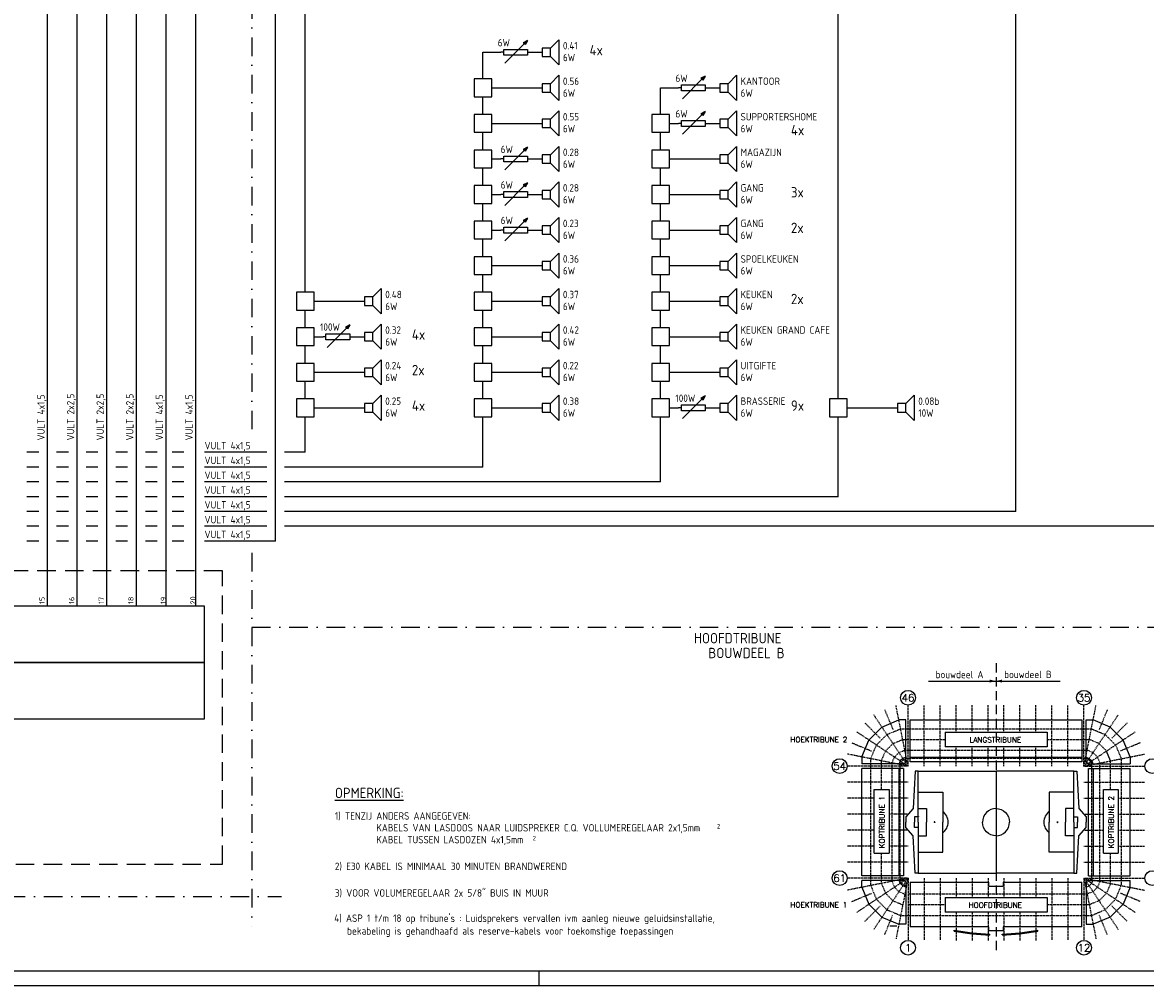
# Model space of a CAD drawing. Extents: x 0 to 1189, y 0 to 841.
# Tile 5 of 12: x 594 to 974, y 0 to 325. Entities that reach past the tile are written whole.
import ezdxf
from ezdxf.enums import TextEntityAlignment as Align

# ---------------------------------------------------------------- set-up
doc = ezdxf.new("R2010")
doc.units = 0
doc.header["$LTSCALE"] = 25
for name, pattern in [('DASHDOT2', [0.5, 0.25, -0.125, 0, -0.125]), ('DASHED', [3, 1.8, -1.2]), ('HIDDEN', [0.375, 0.25, -0.125]), ('HIDDEN2', [0.1875, 0.125, -0.0625])]:
    doc.linetypes.add(name, pattern=pattern)
doc.layers.get('0').update_dxf_attribs({"linetype": 'CONTINUOUS'})
for name, color, linetype in [('E--L$2A-_KADER', 7, 'CONTINUOUS'), ('E--L6112_CEN-LSP', 3, 'CONTINUOUS'), ('E--L6412_OPROEP24V', 3, 'CONTINUOUS'), ('KAST', 1, 'HIDDEN'), ('KODERING', 2, 'CONTINUOUS'), ('SYMBOLS', 3, 'CONTINUOUS'), ('SYMBOOL', 3, 'CONTINUOUS'), ('SYMBOOL-025', 2, 'CONTINUOUS')]:
    doc.layers.add(name, color=color, linetype=linetype)
doc.styles.add('ISO', font='isocp.shx')
doc.styles.get("Standard").update_dxf_attribs({"font": 'isocp2.shx'})
doc.styles.add('VAR', font='ROMANS')

# ---------------------------------------------------------------- blocks, each defined once
blk = doc.blocks.new('A0')
at = {"layer": 'E--L$2A-_KADER', "color": 4}
blk.add_line((25, 5), (1184, 5), dxfattribs=at)
at = {"layer": 'E--L$2A-_KADER', "color": 2}
for p, q in [((769, 0), (769, 5)), ((0, 0), (1189, 0))]:
    blk.add_line(p, q, dxfattribs=at)
blk = doc.blocks.new('B9090700')
at = {"layer": 'E--L6412_OPROEP24V'}
for points in [[(0, 0.707107), (1.414214, 2.121321), (1.414214, -2.121321), (0, -0.707107)], [(0, 0.707107), (-1.414214, 0.707107), (-1.414214, -0.707107), (0, -0.707107), (0, 0.707107)]]:
    blk.add_lwpolyline(points, dxfattribs=at)
blk = doc.blocks.new('0401030')
at = {"layer": 'SYMBOOL'}
for points in [[(0, -1), (0, 0)], [(0, -9), (0, -10)]]:
    blk.add_lwpolyline(points, dxfattribs=at)
blk.add_lwpolyline([(1, -1), (-1, -1), (-1, -9), (1, -9)], close=True, dxfattribs=at)
at = {"layer": 'SYMBOOL-025'}
for p, q in [((3.12, -1.88), (-3.65, -8.65)), ((3.22, -1.78), (3.69, -1.31))]:
    blk.add_line(p, q, dxfattribs=at)
for points in [[(4, -1), (2.62, -1.75), (3.12, -1.88)], [(3.69, -1.31), (2.97, -1.71), (3.22, -1.78)], [(4, -1), (3.25, -2.38), (3.12, -1.88)], [(3.69, -1.31), (3.29, -2.03), (3.22, -1.78)]]:
    blk.add_lwpolyline(points, dxfattribs=at)
at = {"layer": 'KODERING'}
for tag, p in [('WEERSTANDSWAARDE', (3.5, -8.25)), ('KODE', (3.5, -5.75))]:
    blk.add_attdef(tag, p, '', height=1.8, dxfattribs=at)
blk.add_attdef('AANSLUITKLEM-ONDER', text='', height=1.8, dxfattribs=at).set_placement((-1, -11.75), align=Align.RIGHT)
at = {"layer": 'KODERING', "flags": 1}
for tag, p in [('TYPE', (3.5, -11.75)), ('FABRIKANT', (3.5, -10.25))]:
    blk.add_attdef(tag, p, '', height=1.2, dxfattribs=at)

msp = doc.modelspace()

# ---------------------------------------------------------------- linework, layer by layer
at = {"color": 1, "linetype": 'DASHDOT2'}
for p, q in [((672, 824), (672, 186)), ((672, 146), (672, 20)), ((672, 121), (1146, 121)), ((59.97, 30), (682, 30))]:
    msp.add_line(p, q, dxfattribs=at)
at = {"linetype": 'HIDDEN2'}
msp.add_line((923.33, 108.79), (923.33, 11.55), dxfattribs=at)
msp.add_line((900.49, 102.76), (944.88, 102.76))
at = {"color": 7, "linetype": 'DASHED', "ltscale": 0.005}
for p, q in [((893.55, 74.05), (881.89, 91.5)), ((885.67, 93.06), (888.42, 86.43)), ((893.55, 74.05), (889.46, 94.63)), ((893.55, 74.05), (893.55, 94.63)), ((898.95, 74.05), (898.95, 94.63)), ((904.35, 74.05), (904.35, 94.63)), ((909.75, 85.55), (909.75, 94.63)), ((915.15, 85.55), (915.15, 94.63)), ((920.55, 85.55), (920.55, 94.63)), ((925.95, 85.55), (925.95, 94.63)), ((931.35, 85.55), (931.35, 94.63)), ((936.75, 85.55), (936.75, 94.63)), ((942.15, 74.05), (942.15, 94.63)), ((947.55, 74.05), (947.55, 94.63)), ((952.95, 74.05), (952.95, 94.63)), ((952.95, 74.05), (957.04, 94.63)), ((952.95, 74.05), (964.61, 91.5)), ((960.83, 93.06), (958.08, 86.43)), ((879, 88.6), (884.08, 83.52)), ((967.5, 88.6), (962.42, 83.52)), ((893.55, 74.05), (876.1, 85.71)), ((882.87, 81.19), (886.41, 84.73)), ((886.41, 84.73), (891.04, 86.65)), ((891.04, 86.65), (955.46, 86.65)), ((952.95, 74.05), (970.4, 85.71)), ((955.46, 86.65), (960.09, 84.73)), ((960.09, 84.73), (963.63, 81.19)), ((874.54, 81.93), (881.17, 79.18)), ((880.95, 76.56), (882.87, 81.19)), ((888.45, 81.68), (885.92, 79.15)), ((888.45, 81.68), (891.76, 83.05)), ((891.76, 83.05), (906.03, 83.05)), ((909.75, 74.05), (909.75, 80.55)), ((915.15, 74.05), (915.15, 80.55)), ((920.55, 74.05), (920.55, 80.55)), ((925.95, 74.05), (925.95, 80.55)), ((931.35, 74.05), (931.35, 80.55)), ((936.75, 74.05), (936.75, 80.55)), ((940.53, 83.05), (954.74, 83.05)), ((958.05, 81.68), (954.74, 83.05)), ((958.05, 81.68), (960.58, 79.15)), ((963.63, 81.19), (965.55, 76.56)), ((971.96, 81.93), (965.33, 79.18)), ((893.55, 74.05), (872.97, 78.14)), ((880.95, 33.74), (880.95, 76.56)), ((884.55, 75.84), (885.92, 79.15)), ((888.15, 75.12), (888.97, 77.11)), ((890.49, 78.63), (888.97, 77.11)), ((890.49, 78.63), (892.48, 79.45)), ((891.26, 75.58), (892.02, 76.34)), ((892.48, 79.45), (954.02, 79.45)), ((893.01, 76.75), (953.49, 76.75)), ((952.95, 74.05), (973.53, 78.14)), ((956.01, 78.63), (954.02, 79.45)), ((955.24, 75.58), (954.48, 76.34)), ((956.01, 78.63), (957.53, 77.11)), ((958.35, 75.12), (957.53, 77.11)), ((965.55, 76.56), (965.55, 33.74)), ((893.55, 74.05), (872.97, 74.05)), ((884.55, 66.15), (884.55, 75.84)), ((888.15, 35.18), (888.15, 75.12)), ((890.85, 74.59), (891.26, 75.58)), ((890.85, 35.71), (890.85, 74.59)), ((952.95, 74.05), (973.53, 74.05)), ((955.65, 74.59), (955.24, 75.58)), ((955.65, 35.71), (955.65, 74.59)), ((958.35, 35.18), (958.35, 75.12)), ((961.95, 66.15), (961.95, 75.84)), ((893.55, 68.65), (872.97, 68.65)), ((952.95, 68.65), (973.53, 68.65)), ((882.13, 63.25), (872.97, 63.25)), ((893.55, 63.25), (887.13, 63.25)), ((952.95, 63.25), (959.53, 63.25)), ((964.53, 63.25), (973.53, 63.25)), ((882.13, 57.85), (872.97, 57.85)), ((893.55, 57.85), (887.13, 57.85)), ((952.95, 57.85), (959.53, 57.85)), ((964.53, 57.85), (973.53, 57.85)), ((882.13, 52.45), (872.97, 52.45)), ((893.55, 52.45), (887.13, 52.45)), ((952.95, 52.45), (959.53, 52.45)), ((964.53, 52.45), (973.53, 52.45)), ((882.13, 47.05), (872.97, 47.05)), ((893.55, 47.05), (887.13, 47.05)), ((952.95, 47.05), (959.53, 47.05)), ((964.53, 47.05), (973.53, 47.05)), ((884.55, 34.46), (884.55, 44.65)), ((961.95, 34.46), (961.95, 44.65)), ((893.55, 41.65), (872.97, 41.65)), ((952.95, 41.65), (973.53, 41.65)), ((893.55, 36.25), (872.97, 36.25)), ((893.55, 36.25), (872.97, 32.16)), ((893.55, 36.25), (876.1, 24.59)), ((893.55, 36.25), (881.89, 18.8)), ((884.55, 34.46), (885.92, 31.15)), ((888.15, 35.18), (888.97, 33.19)), ((893.55, 36.25), (889.46, 15.67)), ((890.85, 35.71), (891.26, 34.72)), ((891.26, 34.72), (892.02, 33.96)), ((893.55, 36.25), (893.55, 15.25)), ((898.95, 36.25), (898.95, 15.25)), ((904.35, 36.25), (904.35, 15.25)), ((909.75, 36.25), (909.75, 29.75)), ((915.15, 36.25), (915.15, 29.75)), ((920.55, 36.25), (920.55, 29.75)), ((925.95, 36.25), (925.95, 29.75)), ((931.35, 36.25), (931.35, 29.75)), ((936.75, 36.25), (936.75, 29.75)), ((942.15, 36.25), (942.15, 15.25)), ((947.55, 36.25), (947.55, 15.25)), ((952.95, 36.25), (952.95, 15.25)), ((952.95, 36.25), (957.04, 15.67)), ((952.95, 36.25), (964.61, 18.8)), ((952.95, 36.25), (970.4, 24.59)), ((952.95, 36.25), (973.53, 32.16)), ((952.95, 36.25), (973.53, 36.25)), ((958.35, 35.18), (957.53, 33.19)), ((961.95, 34.46), (960.58, 31.15)), ((874.54, 28.37), (881.17, 31.12)), ((880.95, 33.74), (882.87, 29.11)), ((885.92, 31.15), (888.45, 28.62)), ((888.97, 33.19), (890.49, 31.67)), ((890.49, 31.67), (892.48, 30.85)), ((892.02, 33.96), (893.01, 33.55)), ((954.02, 30.85), (893.55, 30.85)), ((956.01, 31.67), (954.02, 30.85)), ((957.53, 33.19), (956.01, 31.67)), ((960.58, 31.15), (958.05, 28.62)), ((963.63, 29.11), (965.55, 33.74)), ((971.96, 28.37), (965.33, 31.12)), ((879, 21.7), (884.08, 26.78)), ((882.87, 29.11), (886.41, 25.57)), ((888.45, 28.62), (891.76, 27.25)), ((906.03, 27.25), (893.55, 27.25)), ((954.74, 27.25), (940.53, 27.25)), ((958.05, 28.62), (954.74, 27.25)), ((960.09, 25.57), (963.63, 29.11)), ((967.5, 21.7), (962.42, 26.78)), ((885.67, 17.24), (888.42, 23.87)), ((886.41, 25.57), (891.04, 23.65)), ((891.04, 23.65), (955.46, 23.65)), ((909.75, 24.75), (909.75, 15.25)), ((915.15, 24.75), (915.15, 15.25)), ((920.55, 24.75), (920.55, 15.25)), ((925.95, 24.75), (925.95, 15.25)), ((931.35, 24.75), (931.35, 15.25)), ((936.75, 24.75), (936.75, 15.25)), ((955.46, 23.65), (960.09, 25.57)), ((960.83, 17.24), (958.08, 23.87))]:
    msp.add_line(p, q, dxfattribs=at)
at = {"color": 7}
for p, q in [((880.34, 82.87), (884.73, 87.26)), ((884.73, 87.26), (890.45, 89.63)), ((892.8, 89.63), (890.45, 89.63)), ((892.8, 75.36), (892.8, 89.63)), ((894.3, 89.63), (952.2, 89.63)), ((894.3, 75.55), (894.3, 89.63)), ((952.2, 89.63), (952.2, 75.55)), ((953.7, 89.63), (956.05, 89.63)), ((953.7, 75.36), (953.7, 89.63)), ((961.77, 87.26), (956.05, 89.63)), ((966.16, 82.87), (961.77, 87.26)), ((906.03, 85.55), (940.53, 85.55)), ((906.03, 85.55), (906.03, 80.55)), ((940.53, 85.55), (940.53, 80.55)), ((877.97, 77.15), (880.34, 82.87)), ((940.53, 80.55), (906.03, 80.55)), ((968.53, 77.15), (966.16, 82.87)), ((877.97, 77.15), (877.97, 74.8)), ((891.81, 76.66), (890.94, 75.79)), ((892.8, 77.07), (891.81, 76.66)), ((894.3, 77.13), (952.2, 77.13)), ((953.49, 76.75), (952.95, 76.75)), ((953.7, 77.07), (954.69, 76.66)), ((954.69, 76.66), (955.56, 75.79)), ((968.53, 77.15), (968.53, 74.8)), ((892.24, 74.8), (877.97, 74.8)), ((877.97, 37), (877.97, 73.3)), ((892.05, 73.3), (877.97, 73.3)), ((890.47, 73.3), (890.47, 37)), ((890.94, 75.79), (890.53, 74.8)), ((892.05, 73.3), (892.05, 37)), ((892.24, 74.8), (892.28, 74.9)), ((892.28, 74.9), (892.7, 75.32)), ((892.7, 75.32), (892.8, 75.36)), ((952.2, 75.55), (894.3, 75.55)), ((896, 72.4), (895.25, 59.73)), ((897, 72.4), (896, 72.4)), ((897, 55.15), (897, 72.4)), ((897, 72.4), (923.25, 72.4)), ((949.5, 72.4), (923.25, 72.4)), ((923.25, 72.4), (923.25, 37.9)), ((949.5, 55.15), (949.5, 72.4)), ((949.5, 72.4), (950.5, 72.4)), ((950.5, 72.4), (951.25, 59.73)), ((953.8, 75.32), (953.7, 75.36)), ((954.22, 74.9), (953.8, 75.32)), ((954.26, 74.8), (954.22, 74.9)), ((954.26, 74.8), (968.53, 74.8)), ((954.45, 37), (954.45, 73.3)), ((954.45, 73.3), (968.53, 73.3)), ((955.56, 75.79), (955.97, 74.8)), ((955.65, 74.05), (955.65, 74.59)), ((956.03, 73.3), (956.03, 37)), ((968.53, 37), (968.53, 73.3)), ((882.13, 66.15), (887.13, 66.15)), ((882.13, 44.65), (882.13, 66.15)), ((887.13, 66.15), (887.13, 44.65)), ((897, 65.23), (905.25, 65.23)), ((905.25, 65.23), (905.25, 55.15)), ((941.25, 65.23), (941.25, 55.15)), ((949.5, 65.23), (941.25, 65.23)), ((959.53, 44.65), (959.53, 66.15)), ((959.53, 66.15), (964.53, 66.15)), ((964.53, 66.15), (964.53, 44.65)), ((895.25, 59.73), (892.78, 56.98)), ((892.78, 56.98), (892.78, 55.15)), ((897, 56.98), (895.78, 56.98)), ((895.78, 56.98), (895.78, 55.15)), ((897, 56.98), (897, 59.73)), ((897, 59.73), (899.75, 59.73)), ((899.75, 59.73), (899.75, 55.15)), ((946.75, 59.73), (946.75, 55.15)), ((949.5, 59.73), (946.75, 59.73)), ((949.5, 56.98), (949.5, 59.73)), ((949.5, 56.98), (950.72, 56.98)), ((950.72, 56.98), (950.72, 55.15)), ((951.25, 59.73), (953.72, 56.98)), ((953.72, 56.98), (953.72, 55.15)), ((892.78, 53.32), (892.78, 55.15)), ((895.25, 50.57), (892.78, 53.32)), ((895.78, 53.32), (895.78, 55.15)), ((897, 53.32), (895.78, 53.32)), ((897, 55.15), (897, 37.9)), ((899.75, 50.57), (899.75, 55.15)), ((905.25, 45.07), (905.25, 55.15)), ((941.25, 45.07), (941.25, 55.15)), ((946.75, 50.57), (946.75, 55.15)), ((949.5, 55.15), (949.5, 37.9)), ((949.5, 53.32), (949.5, 50.57)), ((949.5, 53.32), (950.72, 53.32)), ((950.72, 53.32), (950.72, 55.15)), ((951.25, 50.57), (953.72, 53.32)), ((953.72, 53.32), (953.72, 55.15)), ((896, 37.9), (895.25, 50.57)), ((897, 50.57), (899.75, 50.57)), ((949.5, 50.57), (946.75, 50.57)), ((950.5, 37.9), (951.25, 50.57)), ((882.13, 44.65), (887.13, 44.65)), ((897, 45.07), (905.25, 45.07)), ((949.5, 45.07), (941.25, 45.07)), ((959.53, 44.65), (964.53, 44.65)), ((892.05, 37), (877.97, 37)), ((877.97, 33.15), (877.97, 35.5)), ((892.24, 35.5), (877.97, 35.5)), ((890.94, 34.51), (890.53, 35.5)), ((891.81, 33.64), (890.94, 34.51)), ((892.24, 35.5), (892.28, 35.4)), ((892.28, 35.4), (892.7, 34.98)), ((892.7, 34.98), (892.8, 34.94)), ((892.8, 34.94), (892.8, 20.67)), ((894.3, 34.85), (920.8, 34.85)), ((894.3, 34.85), (894.3, 19.8)), ((897, 37.9), (896, 37.9)), ((897, 37.9), (923.25, 37.9)), ((920.8, 33.45), (920.8, 34.85)), ((949.5, 37.9), (923.25, 37.9)), ((925.7, 34.85), (952.2, 34.85)), ((925.7, 34.85), (925.7, 33.45)), ((949.5, 37.9), (950.5, 37.9)), ((952.2, 19.8), (952.2, 34.85)), ((953.8, 34.98), (953.7, 34.94)), ((953.7, 34.94), (953.7, 20.67)), ((954.22, 35.4), (953.8, 34.98)), ((954.26, 35.5), (954.22, 35.4)), ((954.26, 35.5), (968.53, 35.5)), ((954.45, 37), (968.53, 37)), ((954.69, 33.64), (955.56, 34.51)), ((955.56, 34.51), (955.97, 35.5)), ((968.53, 33.15), (968.53, 35.5)), ((877.97, 33.15), (880.34, 27.43)), ((892.8, 33.23), (891.81, 33.64)), ((925.7, 33.45), (920.8, 33.45)), ((953.7, 33.23), (954.69, 33.64)), ((968.53, 33.15), (966.16, 27.43)), ((880.34, 27.43), (884.73, 23.04)), ((906.03, 29.75), (940.53, 29.75)), ((906.03, 29.75), (906.03, 24.75)), ((940.53, 29.75), (940.53, 24.75)), ((966.16, 27.43), (961.77, 23.04)), ((884.73, 23.04), (890.45, 20.67)), ((940.53, 24.75), (906.03, 24.75)), ((961.77, 23.04), (956.05, 20.67)), ((892.8, 20.67), (890.45, 20.67)), ((920.8, 19.8), (894.3, 19.8)), ((920.8, 18.45), (920.8, 19.8)), ((952.2, 19.8), (925.7, 19.8)), ((925.7, 19.8), (925.7, 18.45)), ((953.7, 20.67), (956.05, 20.67)), ((909.07, 18.39), (909.14, 18.71)), ((925.7, 18.45), (920.8, 18.45)), ((921.22, 17.06), (921.23, 17.39)), ((925.28, 17.06), (925.27, 17.39)), ((937.43, 18.39), (937.36, 18.71))]:
    msp.add_line(p, q, dxfattribs=at)
at = {"color": 7, "linetype": 'DASHED', "ltscale": 0.01}
for p, q in [((892.02, 76.34), (893.01, 76.75)), ((954.48, 76.34), (953.49, 76.75))]:
    msp.add_line(p, q, dxfattribs=at)
at = {"color": 7, "ltscale": 0.005}
for p, q in [((954.48, 76.34), (953.49, 76.75)), ((955.24, 75.58), (954.48, 76.34)), ((961.95, 75.84), (960.58, 79.15)), ((955.65, 74.59), (955.24, 75.58)), ((889.74, 20.05), (887.35, 20.05))]:
    msp.add_line(p, q, dxfattribs=at)
for points in [[(923.2, 102.76, 0, 1, 0), (921.13, 102.76, 1, 1, 0)], [(923.2, 102.76, 0, 1, 0), (925.27, 102.76, 1, 1, 0)]]:
    msp.add_lwpolyline(points, format="xyseb")
at = {"color": 7}
for centre in [(893.55, 97.13), (952.95, 97.13), (870.47, 74.05), (976.03, 74.05), (870.47, 36.25), (976.03, 36.25), (893.55, 12.75), (952.95, 12.75)]:
    msp.add_circle(centre, 2.5, dxfattribs=at)
for centre, radius, start, end in [((902.5, 55.15), 4.58, 0, 53.0518), ((944, 55.15), 4.58, 126.9482, 180), ((902.5, 55.15), 4.58, 306.9482, 0), ((944, 55.15), 4.58, 180, 233.0518), ((923.25, 91.67), 74.63, 259.0511, 268.4258), ((923.25, 91.67), 74.31, 259.0534, 268.419), ((923.25, 91.67), 74.31, 271.581, 280.9466), ((923.25, 91.67), 74.63, 271.5742, 280.9489)]:
    msp.add_arc(centre, radius, start, end, dxfattribs=at)
msp.add_ellipse((897, 56.98), major_axis=(-0.0354, -0.0354), ratio=1, dxfattribs=at)
for centre, major_axis, start_param, end_param in [((923.25, 55.15), (3.24, -3.24), 2.356194, 3.926991), ((902.5, 55.15), (-0.0884, 0.0884), -2.356194, 0.785398), ((923.25, 55.15), (-3.24, 3.24), 2.356194, 3.926991), ((944, 55.15), (-0.0884, 0.0884), 0.785398, 3.926991)]:
    msp.add_ellipse(centre, major_axis=major_axis, ratio=1, start_param=start_param, end_param=end_param, dxfattribs=at)
at = {"color": 7, "extrusion": (0, 0, -1)}
for centre, major_axis, start_param, end_param in [((923.25, 55.15), (-3.24, -3.24), 2.356194, 3.926991), ((902.5, 55.15), (0.0884, 0.0884), 0.785398, 3.926991), ((923.25, 55.15), (3.24, 3.24), 2.356194, 3.926991), ((944, 55.15), (0.0884, 0.0884), -2.356194, 0.785398)]:
    msp.add_ellipse(centre, major_axis=major_axis, ratio=1, start_param=start_param, end_param=end_param, dxfattribs=at)
at = {"layer": 'E--L6112_CEN-LSP'}
for p, q in [((603, 128), (603, 727)), ((643, 128), (643, 710)), ((653, 128), (653, 710)), ((623, 128), (623, 569)), ((613, 128), (613, 552)), ((633, 128), (633, 552))]:
    msp.add_line(p, q, dxfattribs=at)
for points in [[(390, 109), (656, 109), (656, 128), (390, 128)], [(459, 90), (656, 90), (656, 109), (459, 109)]]:
    msp.add_lwpolyline(points, close=True, dxfattribs=at)
at = {"layer": 'E--L6412_OPROEP24V'}
for p, q in [((680, 150), (680, 643)), ((870, 198), (870, 574)), ((690, 234), (690, 460)), ((930, 160), (930, 455)), ((750, 306), (750, 315)), ((750, 315), (756, 315)), ((766, 315), (770, 315)), ((750, 294), (750, 300)), ((753, 303), (770, 303)), ((810, 303), (816, 303)), ((810, 294), (810, 303)), ((826, 303), (830, 303)), ((753, 291), (770, 291)), ((813, 291), (816, 291)), ((826, 291), (830, 291)), ((750, 282), (750, 288)), ((810, 282), (810, 288)), ((753, 279), (756, 279)), ((766, 279), (770, 279)), ((813, 279), (830, 279)), ((750, 270), (750, 276)), ((810, 270), (810, 276)), ((753, 267), (756, 267)), ((766, 267), (770, 267)), ((813, 267), (830, 267)), ((750, 258), (750, 264)), ((810, 258), (810, 264)), ((753, 255), (756, 255)), ((766, 255), (770, 255)), ((813, 255), (830, 255)), ((750, 246), (750, 252)), ((810, 246), (810, 252)), ((753, 243), (770, 243)), ((813, 243), (830, 243)), ((750, 234), (750, 240)), ((810, 234), (810, 240)), ((690, 222), (690, 228)), ((693, 231), (710, 231)), ((750, 222), (750, 228)), ((753, 231), (770, 231)), ((810, 222), (810, 228)), ((813, 231), (830, 231)), ((693, 219), (696, 219)), ((706, 219), (710, 219)), ((753, 219), (770, 219)), ((813, 219), (830, 219)), ((690, 210), (690, 216)), ((750, 210), (750, 216)), ((810, 210), (810, 216)), ((693, 207), (710, 207)), ((753, 207), (770, 207)), ((813, 207), (830, 207)), ((690, 198), (690, 204)), ((750, 198), (750, 204)), ((810, 198), (810, 204)), ((693, 195), (710, 195)), ((753, 195), (770, 195)), ((813, 195), (816, 195)), ((826, 195), (830, 195)), ((873, 195), (890, 195)), ((690, 180), (690, 192)), ((750, 175), (750, 192)), ((810, 170), (810, 192)), ((870, 165), (870, 192)), ((600, 180), (596, 180)), ((610, 180), (606, 180)), ((620, 180), (616, 180)), ((630, 180), (626, 180)), ((640, 180), (636, 180)), ((649, 180), (645, 180)), ((677, 180), (656, 180)), ((690, 180), (683, 180)), ((600, 175), (596, 175)), ((610, 175), (606, 175)), ((620, 175), (616, 175)), ((630, 175), (626, 175)), ((640, 175), (636, 175)), ((649, 175), (645, 175)), ((677, 175), (656, 175)), ((750, 175), (683, 175)), ((600, 170), (596, 170)), ((610, 170), (606, 170)), ((620, 170), (616, 170)), ((630, 170), (626, 170)), ((640, 170), (636, 170)), ((649, 170), (645, 170)), ((677, 170), (656, 170)), ((810, 170), (683, 170)), ((600, 165), (596, 165)), ((610, 165), (606, 165)), ((620, 165), (616, 165)), ((630, 165), (626, 165)), ((640, 165), (636, 165)), ((649, 165), (645, 165)), ((677, 165), (656, 165)), ((870, 165), (683, 165)), ((600, 160), (596, 160)), ((610, 160), (606, 160)), ((620, 160), (616, 160)), ((630, 160), (626, 160)), ((640, 160), (636, 160)), ((649, 160), (645, 160)), ((677, 160), (656, 160)), ((930, 160), (683, 160)), ((600, 155), (596, 155)), ((610, 155), (606, 155)), ((620, 155), (616, 155)), ((630, 155), (626, 155)), ((640, 155), (636, 155)), ((649, 155), (645, 155)), ((677, 155), (656, 155)), ((1000, 155), (683, 155)), ((600, 150), (596, 150)), ((610, 150), (606, 150)), ((620, 150), (616, 150)), ((630, 150), (626, 150)), ((640, 150), (636, 150)), ((649, 150), (645, 150)), ((680, 150), (656, 150))]:
    msp.add_line(p, q, dxfattribs=at)
for points in [[(747, 306), (747, 300), (753, 300), (753, 306)], [(747, 294), (747, 288), (753, 288), (753, 294)], [(807, 294), (807, 288), (813, 288), (813, 294)], [(747, 282), (747, 276), (753, 276), (753, 282)], [(807, 282), (807, 276), (813, 276), (813, 282)], [(747, 270), (747, 264), (753, 264), (753, 270)], [(807, 270), (807, 264), (813, 264), (813, 270)], [(747, 258), (747, 252), (753, 252), (753, 258)], [(807, 258), (807, 252), (813, 252), (813, 258)], [(747, 246), (747, 240), (753, 240), (753, 246)], [(807, 246), (807, 240), (813, 240), (813, 246)], [(687, 234), (687, 228), (693, 228), (693, 234)], [(747, 234), (747, 228), (753, 228), (753, 234)], [(807, 234), (807, 228), (813, 228), (813, 234)], [(687, 222), (687, 216), (693, 216), (693, 222)], [(747, 222), (747, 216), (753, 216), (753, 222)], [(807, 222), (807, 216), (813, 216), (813, 222)], [(687, 210), (687, 204), (693, 204), (693, 210)], [(747, 210), (747, 204), (753, 204), (753, 210)], [(807, 210), (807, 204), (813, 204), (813, 210)], [(687, 198), (687, 192), (693, 192), (693, 198)], [(747, 198), (747, 192), (753, 192), (753, 198)], [(807, 198), (807, 192), (813, 192), (813, 198)], [(867, 198), (867, 192), (873, 192), (873, 198)]]:
    msp.add_lwpolyline(points, close=True, dxfattribs=at)
at = {"layer": 'KAST'}
for p, q in [((662, 140), (386, 140)), ((662, 41), (662, 140)), ((386, 41), (662, 41))]:
    msp.add_line(p, q, dxfattribs=at)

# ---------------------------------------------------------------- block references
at = {"layer": 'E--L6412_OPROEP24V'}
msp.add_blockref('A0', (0, 0), dxfattribs=at)
at = {"layer": 'E--L6412_OPROEP24V', "xscale": 2, "yscale": 2, "zscale": 2}
for p in [(772.83, 315), (772.83, 303), (832.83, 303), (772.83, 291), (832.83, 291), (772.83, 279), (832.83, 279), (772.83, 267), (832.83, 267), (772.83, 255), (832.83, 255), (772.83, 243), (832.83, 243), (712.83, 231), (772.83, 231), (832.83, 231), (712.83, 219), (772.83, 219), (832.83, 219), (712.83, 207), (772.83, 207), (832.83, 207), (712.83, 195), (772.83, 195), (832.83, 195), (892.83, 195)]:
    msp.add_blockref('B9090700', p, dxfattribs=at)
at = {"layer": 'SYMBOLS', "xscale": -1, "rotation": 270}
for p in [(766, 315), (826, 303), (826, 291), (766, 279), (766, 267), (766, 255), (706, 219), (826, 195)]:
    msp.add_blockref('0401030', p, dxfattribs=at)

# ---------------------------------------------------------------- texts
at = {"color": 4, "style": 'ISO'}
for s, p in [('HOOFDTRIBUNE', (836, 117.25)), ('BOUWDEEL B', (839, 112.25))]:
    msp.add_text(s, height=3.5, dxfattribs=at).set_placement(p, align=Align.MIDDLE)
at = {"style": 'ISO'}
msp.add_text('bouwdeel A', height=2.5, dxfattribs=at).set_placement((919, 103.73), align=Align.RIGHT)
msp.add_text('bouwdeel B', height=2.5, dxfattribs=at).set_placement((926, 103.75))
at = {"color": 7, "style": 'VAR'}
for s, p in [('46', (893.55, 97.13)), ('54', (870.47, 74.05)), ('61', (870.47, 36.25)), ('1', (893.55, 12.75)), ('12', (952.95, 12.75))]:
    msp.add_text(s, height=2.5, dxfattribs=at).set_placement(p, align=Align.MIDDLE)
msp.add_text('35', height=2.5, rotation=360, dxfattribs=at).set_placement((952.95, 97.13), align=Align.MIDDLE)
for s, p in [('HOEKTRIBUNE 2', (873.03, 82.1)), ('HOEKTRIBUNE 1', (873.03, 26.35))]:
    msp.add_text(s, height=1.8, rotation=360, dxfattribs=at).set_placement(p, align=Align.RIGHT)
for s, rotation, p in [('LANGSTRIBUNE', 360, (923.03, 82.05)), ('KOPTRIBUNE 1', 90, (885.63, 55.15)), ('KOPTRIBUNE 2', 90, (963.03, 55.15)), ('HOOFDTRIBUNE', 360, (923.03, 26.25))]:
    msp.add_text(s, height=1.8, rotation=rotation, dxfattribs=at).set_placement(p, align=Align.CENTER)
at = {"color": 4, "style": 'ISO'}
msp.add_text('%%UOPMERKING:', height=3.5, dxfattribs=at).set_placement((700, 63.25))
at = {"layer": 'E--L6112_CEN-LSP', "color": 2, "style": 'ISO'}
for s, height, p in [('6W', 2.5, (755, 317)), ('0.41', 2.5, (777, 316)), ('4x', 3.5, (786, 314)), ('6W', 2.5, (777, 312)), ('6W', 2.5, (815, 305)), ('0.56', 2.5, (777, 304)), ('KANTOOR', 2.5, (837, 304)), ('6W', 2.5, (777, 300)), ('6W', 2.5, (837, 300)), ('0.55', 2.5, (777, 292)), ('6W', 2.5, (815, 293)), ('SUPPORTERSHOME', 2.5, (837, 292)), ('6W', 2.5, (777, 288)), ('6W', 2.5, (837, 288)), ('4x', 3.5, (854, 287)), ('6W', 2.5, (756, 281)), ('0.28', 2.5, (777, 280)), ('MAGAZIJN', 2.5, (837, 280)), ('6W', 2.5, (777, 276)), ('6W', 2.5, (837, 276)), ('6W', 2.5, (756, 269)), ('0.28', 2.5, (777, 268)), ('GANG', 2.5, (837, 268)), ('3x', 3.5, (854, 266)), ('6W', 2.5, (777, 264)), ('6W', 2.5, (837, 264)), ('6W', 2.5, (756, 257)), ('0.23', 2.5, (777, 256)), ('GANG', 2.5, (837, 256)), ('6W', 2.5, (777, 252)), ('6W', 2.5, (837, 252)), ('2x', 3.5, (854, 254)), ('0.36', 2.5, (777, 244)), ('SPOELKEUKEN', 2.5, (837, 244)), ('6W', 2.5, (777, 240)), ('6W', 2.5, (837, 240)), ('0.48', 2.5, (717, 232)), ('0.37', 2.5, (777, 232)), ('KEUKEN', 2.5, (837, 232)), ('2x', 3.5, (854, 230)), ('6W', 2.5, (717, 228)), ('6W', 2.5, (777, 228)), ('6W', 2.5, (837, 228)), ('100W', 2.5, (695, 221)), ('0.32', 2.5, (717, 220)), ('4x', 3.5, (726, 218)), ('0.42', 2.5, (777, 220)), ('KEUKEN GRAND CAFE', 2.5, (837, 220)), ('6W', 2.5, (717, 216)), ('6W', 2.5, (777, 216)), ('6W', 2.5, (837, 216)), ('0.24', 2.5, (717, 208)), ('2x', 3.5, (726, 206)), ('0.22', 2.5, (777, 208)), ('UITGIFTE', 2.5, (837, 208)), ('6W', 2.5, (717, 204)), ('6W', 2.5, (777, 204)), ('6W', 2.5, (837, 204)), ('0.25', 2.5, (717, 196)), ('4x', 3.5, (726, 194)), ('0.38', 2.5, (777, 196)), ('100W', 2.5, (815, 197)), ('BRASSERIE', 2.5, (837, 196)), ('9x', 3.5, (854, 194)), ('0.08b', 2.5, (897, 196)), ('6W', 2.5, (717, 192)), ('6W', 2.5, (777, 192)), ('6W', 2.5, (837, 192)), ('10W', 2.5, (897, 192)), ('VULT 4x1,5', 2.5, (656, 181)), ('VULT 4x1,5', 2.5, (656, 176)), ('VULT 4x1,5', 2.5, (656, 171)), ('VULT 4x1,5', 2.5, (656, 166)), ('VULT 4x1,5', 2.5, (656, 161)), ('VULT 4x1,5', 2.5, (656, 156)), ('VULT 4x1,5', 2.5, (656, 151)), ('1) TENZIJ ANDERS AANGEGEVEN:', 2.5, (700, 56)), ('KABELS VAN LASDOOS NAAR LUIDSPREKER C.Q. VOLLUMEREGELAAR 2x1,5mm', 2.5, (714, 52)), ('2', 1.5, (829, 53)), ('KABEL TUSSEN LASDOZEN 4x1,5mm', 2.5, (714, 48)), ('2', 1.5, (766.76, 49)), ('2) E30 KABEL IS MINIMAAL 30 MINUTEN BRANDWEREND', 2.5, (700, 39)), ('3) VOOR VOLUMEREGELAAR 2x 5/8" BUIS IN MUUR', 2.5, (700, 30)), ("4) ASP 1 t/m 18 op tribune's : Luidsprekers vervallen ivm aanleg nieuwe geluidsinstallatie, ", 2.5, (699.8, 21.48)), ('bekabeling is gehandhaafd als reserve-kabels voor toekomstige toepassingen', 2.5, (704.13, 17.18))]:
    msp.add_text(s, height=height, dxfattribs=at).set_placement(p)
for s, p in [('VULT 4x1,5', (602, 184)), ('VULT 2x2,5', (612, 184)), ('VULT 2x2,5', (622, 184)), ('VULT 2x2,5', (632, 184)), ('VULT 4x1,5', (642, 184)), ('VULT 4x1,5', (652, 184))]:
    msp.add_text(s, height=2.5, rotation=90, dxfattribs=at).set_placement(p)
for s, p in [('15', (602, 130)), ('16', (612, 130)), ('17', (622, 130)), ('18', (632, 130)), ('19', (643, 130)), ('20', (653, 130))]:
    msp.add_text(s, height=1.8, rotation=90, dxfattribs=at).set_placement(p, align=Align.CENTER)

doc.saveas('drawing.dxf')
